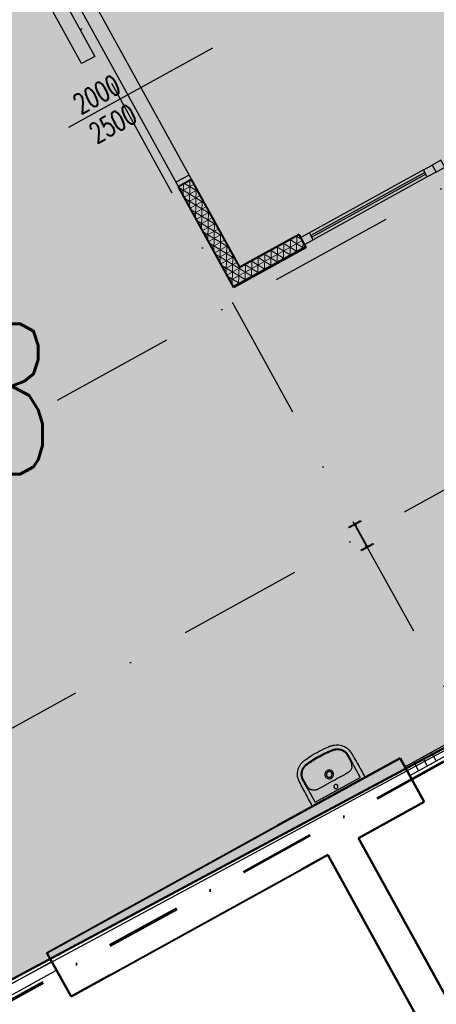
# Model space of a CAD drawing. Header units: millimetres. Extents: x 2886542 to 7567581, y -792623 to 134766.
# Tile 50 of 256: x 4096505 to 4100669, y -407685 to -397846. Entities that reach past the tile are written whole.
import ezdxf

# ---------------------------------------------------------------- set-up
doc = ezdxf.new("R2010")
doc.units = ezdxf.units.MM
doc.linetypes.add('DASHDOT', pattern=[1, 0.5, -0.25, 0, -0.25])
doc.linetypes.add('DASHDOTX2', pattern=[50.8, 25.4, -12.7, 0, -12.7])
for name, color, linetype in [('IN_BP_BOURACI PRACE', 40, 'Continuous'), ('IN_C_OSA', 6, 'DASHDOT'), ('IN_NS_VYPLNE OTVORU', 16, 'Continuous'), ('IN_TEXT', 7, 'Continuous'), ('IN_VYPLNE OTVORU', 151, 'Continuous'), ('KATASTR', 7, 'Continuous'), ('požárničina', 10, 'Continuous')]:
    doc.layers.add(name, color=color, linetype=linetype)
for name, color, linetype, lineweight in [('IN_C_TLUSTA', 5, 'Continuous', 50), ('IN_NS_TLUSTA', 1, 'Continuous', 40), ('IN_SLOUPY', 134, 'Continuous', 30), ('IN_SRAFY', 8, 'Continuous', 9)]:
    doc.layers.add(name, color=color, linetype=linetype, lineweight=lineweight)
doc.styles.add('KOTY', font='SIMPLEX.SHX', dxfattribs={"width": 0.7})
doc.styles.add('ROMAND', font='romand.shx', dxfattribs={"width": 0.85})
doc.dimstyles.new('IP 1_100', dxfattribs={"dimscale": 100, "dimtxt": 2.5, "dimasz": 2, "dimexe": 1, "dimexo": 5, "dimgap": 1, "dimtad": 1, "dimdec": 0, "dimzin": 0, "dimdsep": 46, "dimtxsty": 'ROMAND', "dimblk": 'ARCHTICK', "dimcen": 0.09, "dimdle": 1, "dimclrd": 256, "dimclre": 256, "dimclrt": 7, "dimadec": 0, "dimazin": 0, "dimtfac": 1, "dimtdec": 0, "dimtix": 1, "dimtmove": 2, "dimatfit": 3, "dimldrblk": 'OBLIQUE', "dimfxl": 0, "dimtolj": 1, "dimtzin": 0, "dimarcsym": 0})

# ---------------------------------------------------------------- blocks, each defined once
blk = doc.blocks.new('_ArchTick')
at = {"color": 0, "linetype": 'ByBlock', "const_width": 0.15}
blk.add_lwpolyline([(-0.5, -0.5), (0.5, 0.5)], dxfattribs=at)
blk = doc.blocks.new('nástrojárna')
at = {"layer": 'IN_SRAFY'}
h = blk.add_hatch(dxfattribs=at)
h.set_pattern_fill('NET3', color=250, scale=20)
h.set_pattern_definition([(0, (3839988.67, -612971.37), (0, 63.5), []), (60, (3839988.67, -612971.37), (-54.992613, 31.75), []), (120, (3839988.67, -612971.37), (-54.992613, -31.75), [])])
h.paths.add_polyline_path([(4177749.1, -602543.7), (4177599.1, -602543.7), (4177599.1, -603693.7), (4178424.1, -603693.7), (4178424.1, -603543.7), (4177749.1, -603543.7)])
at = {"color": 250}
for p, q in [((4175828.2, -608589.9), (4175828.2, -608459)), ((4175839, -608459), (4175839, -608459)), ((4176340.1, -608459), (4176340.1, -608589.9)), ((4175920.4, -608490.5), (4175920.4, -608490.5)), ((4176247.9, -608490.5), (4176247.9, -608490.5)), ((4176371.4, -608613.7), (4175796.9, -608613.7)), ((4175828.2, -608589.9), (4176340.1, -608589.9))]:
    blk.add_line(p, q, dxfattribs=at)
for centre, radius, start, end in [((4176039.1, -608406.9), 213.6, 182.2856, 183.99223), ((4172911.9, -608625.2), 2921.3, 3.53367, 3.99223), ((4175934.8, -608411.3), 100.7, 182.34596, 185.77869), ((4175913.6, -608413.5), 79.3, 185.77869, 201.78509), ((4175901.4, -608418.3), 66.2, 201.78509, 213.21716), ((4176083.4, -608415.4), 43.2, 180.03382, 192.5663), ((4176084.9, -608415.4), 43.2, 347.42167, 359.97821), ((4176261.7, -608415.6), 72, 327.24647, 337.75128), ((4176258.9, -608414.5), 75, 337.75128, 354.68493), ((4176196.3, -608408.7), 137.9, 354.68493, 357.19041), ((4178523.2, -608577), 2186.5, 175.93072, 176.54338), ((4176146.8, -608407.9), 195.9, 355.93072, 357.79145), ((4176063.4, -617068.7), 8579.1, 89.8615, 90.12365), ((4176102.8, -600783.5), 7706.2, 269.8615, 270.15334)]:
    blk.add_arc(centre, radius, start, end, dxfattribs=at)
for points, degree, knots in [([(4175784.3, -608589.9), (4175784.4, -608563.7), (4175784.9, -608510.2), (4175785.7, -608441.3), (4175786.5, -608393.2), (4175787.1, -608365.2), (4175787.4, -608350), (4175787.6, -608337.3), (4175787.8, -608330.6), (4175788.1, -608325), (4175789.4, -608308.8), (4175795.7, -608280.5), (4175813, -608247.6), (4175834.2, -608222.5), (4175856.2, -608203.9), (4175881, -608189), (4175902.9, -608180.4), (4175920.7, -608175.7), (4175932.1, -608173.6), (4175942, -608172.4), (4175950.4, -608171.4), (4175963.6, -608169.9), (4176008.2, -608165.6), (4176050, -608163.7), (4176084.1, -608163.7)], 3, [624.329372, 624.329372, 624.329372, 624.329372, 702.954481, 784.872453, 830.951627, 847.339519, 869.099473, 876.286618, 885.594721, 889.203185, 893.06913, 934.29152, 975.506743, 1003.663293, 1032.591568, 1061.523462, 1090.200355, 1103.007356, 1116.545068, 1124.93032, 1133.080278, 1141.824147, 1164.862029, 1267.315864, 1267.315864, 1267.315864, 1267.315864]), ([(4176084.1, -608163.7), (4176118.3, -608163.7), (4176160.1, -608165.6), (4176204.7, -608169.9), (4176217.9, -608171.4), (4176226.3, -608172.4), (4176236.2, -608173.6), (4176247.6, -608175.7), (4176265.4, -608180.4), (4176287.3, -608189), (4176312.1, -608203.9), (4176334, -608222.5), (4176355.3, -608247.6), (4176372.6, -608280.5), (4176378.9, -608308.8), (4176380.2, -608325), (4176380.5, -608330.6), (4176380.7, -608337.3), (4176380.9, -608350), (4176381.2, -608365.2), (4176381.8, -608393.2), (4176382.6, -608441.3), (4176383.4, -608510.2), (4176383.7, -608563.7), (4176384, -608589.9)], 3, [-642.986491, -642.986491, -642.986491, -642.986491, -540.532657, -517.494775, -508.750906, -500.600948, -492.215696, -478.677984, -465.870983, -437.194089, -408.262196, -379.333921, -351.177371, -309.962147, -268.739757, -264.873812, -261.265349, -251.957246, -244.770101, -223.010147, -206.622255, -160.54308, -78.625109, 0, 0, 0, 0]), ([(4175825.7, -608415.4), (4175825.6, -608413.5), (4175825.6, -608409.3), (4175825.6, -608404.3), (4175825.5, -608397.6), (4175825.5, -608391.1), (4175825.4, -608378.8), (4175825.3, -608368.3), (4175825.3, -608358.1), (4175825.3, -608351.7), (4175825.3, -608344.9), (4175825.4, -608338.3), (4175825.5, -608331.9), (4175825.8, -608325.5), (4175826.8, -608316.2), (4175829.2, -608303.5), (4175834.7, -608287.5), (4175843.5, -608271.3), (4175855.2, -608256.2), (4175872.7, -608239.5), (4175892.8, -608227), (4175912.1, -608219.5), (4175923, -608216.5), (4175930.5, -608214.9), (4175936.9, -608213.9), (4175948.3, -608212.5), (4175971.5, -608209.9), (4176018.3, -608205.8), (4176058.1, -608204.4), (4176084.1, -608204.5)], 3, [175.048841, 175.048841, 175.048841, 175.048841, 180.891155, 187.66553, 190.097243, 200.971297, 207.107662, 226.924402, 232.691241, 237.690518, 245.872119, 253.117634, 257.691167, 265.085682, 272.24233, 285.758915, 303.884333, 322.571574, 341.132044, 360.794246, 394.866598, 411.87741, 422.527365, 428.832371, 434.893076, 441.844009, 463.483086, 504.881463, 582.882709, 582.882709, 582.882709, 582.882709]), ([(4175834.3, -608415.4), (4175834.2, -608413.6), (4175834.1, -608410.4), (4175834.1, -608405.4), (4175834.1, -608397.4), (4175834, -608389), (4175834, -608378.6), (4175833.9, -608369.6), (4175833.9, -608356.9), (4175833.9, -608344.6), (4175833.9, -608333.5), (4175834.3, -608326.1), (4175835.1, -608317.9), (4175837.3, -608306.1), (4175842.3, -608291.1), (4175850.7, -608275.5), (4175861.7, -608261.4), (4175878.3, -608245.7), (4175895.5, -608235.1), (4175910.3, -608229.1), (4175918.6, -608226.3), (4175925.5, -608224.4), (4175932.6, -608223), (4175938.7, -608222.1), (4175946.3, -608221.1), (4175955.8, -608220), (4175976.3, -608217.9), (4176019.2, -608214.2), (4176058.3, -608212.9), (4176084.1, -608212.9)], 3, [979.515725, 979.515725, 979.515725, 979.515725, 984.998793, 989.193783, 994.506217, 1008.836262, 1014.564091, 1025.67181, 1035.775102, 1052.873813, 1062.576161, 1068.957794, 1075.078432, 1087.407323, 1104.896786, 1122.232394, 1140.496235, 1158.413781, 1190.38659, 1200.50569, 1206.374096, 1216.605643, 1222.213255, 1228.037047, 1234.961214, 1245.092548, 1256.793198, 1296.845648, 1374.248337, 1374.248337, 1374.248337, 1374.248337]), ([(4176084.1, -608204.5), (4176110.1, -608204.5), (4176149.9, -608205.8), (4176196.8, -608209.9), (4176220, -608212.5), (4176231.4, -608213.9), (4176237.8, -608214.9), (4176245.3, -608216.5), (4176256.2, -608219.5), (4176275.5, -608227), (4176295.6, -608239.5), (4176313.1, -608256.2), (4176324.8, -608271.3), (4176333.6, -608287.5), (4176339, -608303.5), (4176341.5, -608316.2), (4176342.5, -608325.5), (4176342.8, -608331.9), (4176342.9, -608338.3), (4176343, -608344.9), (4176343, -608351.7), (4176343, -608358.1), (4176343, -608368.3), (4176342.9, -608378.8), (4176342.8, -608391.1), (4176342.7, -608397.6), (4176342.7, -608404.3), (4176342.7, -608409.3), (4176342.7, -608413.5), (4176342.6, -608415.4)], 3, [582.882709, 582.882709, 582.882709, 582.882709, 660.883955, 702.282331, 723.921408, 730.872341, 736.933047, 743.238052, 753.888008, 770.898819, 804.971172, 824.633373, 843.193843, 861.881084, 880.006503, 893.523087, 900.679736, 908.07425, 912.647783, 919.893298, 928.074899, 933.074176, 938.841015, 958.657755, 964.79412, 975.668174, 978.099887, 984.874262, 990.716576, 990.716576, 990.716576, 990.716576]), ([(4176084.1, -608212.9), (4176109.9, -608212.9), (4176149.1, -608214.2), (4176192, -608217.9), (4176212.5, -608220), (4176222, -608221.1), (4176229.6, -608222.1), (4176235.7, -608223), (4176242.7, -608224.4), (4176249.7, -608226.3), (4176258, -608229.1), (4176272.8, -608235.1), (4176290, -608245.7), (4176306.6, -608261.4), (4176317.6, -608275.5), (4176326, -608291.1), (4176331, -608306.1), (4176333.2, -608317.9), (4176334, -608326.1), (4176334.4, -608333.5), (4176334.4, -608344.6), (4176334.4, -608356.9), (4176334.4, -608369.6), (4176334.3, -608378.6), (4176334.3, -608389), (4176334.2, -608397.4), (4176334.2, -608405.4), (4176334.2, -608410.4), (4176334.1, -608413.6), (4176334, -608415.4)], 3, [0, 0, 0, 0, 77.402688, 117.455139, 129.155789, 139.287123, 146.21129, 152.035082, 157.642694, 167.874241, 173.742647, 183.861746, 215.834556, 233.752102, 252.015943, 269.351551, 286.841014, 299.169905, 305.290543, 311.672176, 321.374524, 338.473235, 348.576526, 359.684246, 365.412075, 379.74212, 385.054554, 389.249544, 394.732611, 394.732611, 394.732611, 394.732611]), ([(4176084.1, -608372), (4176078.4, -608372), (4176069.7, -608373.7), (4176059.5, -608379.1), (4176050.5, -608386.4), (4176044.1, -608396), (4176040.7, -608407), (4176040.2, -608412.6), (4176040.2, -608415.4)], 3, [-68.665418, -68.665418, -68.665418, -68.665418, -51.296816, -42.590342, -34.181869, -16.861064, -8.510528, 0, 0, 0, 0]), ([(4176128.1, -608415.4), (4176128.1, -608412.6), (4176127.5, -608407), (4176124.2, -608396), (4176117.8, -608386.4), (4176108.8, -608379.1), (4176098.6, -608373.7), (4176089.9, -608372), (4176084.1, -608372)], 3, [137.337116, 137.337116, 137.337116, 137.337116, 145.847644, 154.19818, 171.518985, 179.927458, 188.633932, 206.002534, 206.002534, 206.002534, 206.002534]), ([(4175920.4, -608490.5), (4175917.7, -608490.4), (4175912.6, -608490), (4175903.9, -608489.3), (4175894.9, -608488.1), (4175885.5, -608485.7), (4175876.6, -608482.1), (4175867.8, -608477), (4175859.4, -608470.5), (4175852, -608463), (4175847.9, -608457.5), (4175846, -608454.6)], 3, [850.913163, 850.913163, 850.913163, 850.913163, 858.963388, 866.231581, 877.085686, 886.260054, 895.260314, 905.875022, 916.564351, 927.072225, 937.310546, 937.310546, 937.310546, 937.310546]), ([(4176041.2, -608424.8), (4176042.3, -608429.6), (4176046.1, -608438.8), (4176056, -608449.9), (4176067, -608456), (4176076.7, -608458.5), (4176081.7, -608458.9), (4176084.1, -608458.9)], 3, [9.459226, 9.459226, 9.459226, 9.459226, 24.117237, 38.862114, 53.669389, 61.303478, 68.668558, 68.668558, 68.668558, 68.668558]), ([(4176084.1, -608387.1), (4176082.2, -608387.1), (4176078.4, -608387.5), (4176073.1, -608389.2), (4176068.1, -608391.8), (4176063.8, -608395.2), (4176060.3, -608399.5), (4176056.7, -608406.1), (4176055.5, -608411.7), (4176055.5, -608415.5)], 3, [0, 0, 0, 0, 5.771404, 11.358994, 16.760694, 22.424371, 27.849839, 33.48032, 44.736035, 44.736035, 44.736035, 44.736035]), ([(4176055.5, -608415.5), (4176055.5, -608417.4), (4176055.9, -608421.1), (4176057.6, -608426.5), (4176060.3, -608431.4), (4176063.8, -608435.6), (4176068.1, -608439.1), (4176074.7, -608442.6), (4176080.4, -608443.7), (4176084.1, -608443.7)], 3, [44.736035, 44.736035, 44.736035, 44.736035, 50.403646, 55.91951, 61.571197, 67.020032, 72.442686, 78.078755, 89.405769, 89.405769, 89.405769, 89.405769]), ([(4176112.8, -608415.5), (4176112.8, -608411.7), (4176111.6, -608406.1), (4176108, -608399.5), (4176104.4, -608395.2), (4176100.2, -608391.8), (4176095.2, -608389.2), (4176089.9, -608387.5), (4176086.1, -608387.1), (4176084.1, -608387.1)], 3, [134.075503, 134.075503, 134.075503, 134.075503, 145.331218, 150.961699, 156.387167, 162.050844, 167.452544, 173.040134, 178.811538, 178.811538, 178.811538, 178.811538]), ([(4176084.1, -608443.7), (4176087.9, -608443.7), (4176093.6, -608442.6), (4176100.2, -608439.1), (4176104.5, -608435.6), (4176108, -608431.4), (4176110.7, -608426.5), (4176112.4, -608421.1), (4176112.8, -608417.4), (4176112.8, -608415.5)], 3, [89.405769, 89.405769, 89.405769, 89.405769, 100.732783, 106.368852, 111.791506, 117.240341, 122.892028, 128.407892, 134.075503, 134.075503, 134.075503, 134.075503]), ([(4176084.1, -608458.9), (4176086.6, -608458.9), (4176091.6, -608458.5), (4176101.3, -608456), (4176112.3, -608449.9), (4176122.2, -608438.8), (4176126, -608429.6), (4176127.1, -608424.8)], 3, [68.668558, 68.668558, 68.668558, 68.668558, 76.033638, 83.667727, 98.475003, 113.219879, 127.877891, 127.877891, 127.877891, 127.877891]), ([(4176322.3, -608454.6), (4176320.4, -608457.5), (4176316.3, -608463), (4176308.9, -608470.5), (4176300.5, -608477), (4176291.7, -608482.1), (4176282.8, -608485.7), (4176273.4, -608488.1), (4176264.4, -608489.3), (4176255.7, -608490), (4176250.6, -608490.4), (4176247.9, -608490.5)], 3, [436.937791, 436.937791, 436.937791, 436.937791, 447.176112, 457.683986, 468.373315, 478.988023, 487.988283, 497.162651, 508.016755, 515.284948, 523.335174, 523.335174, 523.335174, 523.335174]), ([(4176044.9, -608489.6), (4176032.5, -608489.7), (4176015.8, -608489.7), (4175989.7, -608490.3), (4175971.2, -608490.9), (4175951.5, -608491.2), (4175938.5, -608491.1), (4175927.9, -608490.9), (4175922.8, -608490.6), (4175920.4, -608490.5)], 3, [726.376125, 726.376125, 726.376125, 726.376125, 763.622224, 776.430836, 804.676477, 819.055623, 835.490807, 843.719456, 850.904433, 850.904433, 850.904433, 850.904433]), ([(4176084.1, -608533.5), (4176081.5, -608533.5), (4176076.1, -608534.6), (4176069.3, -608539.1), (4176064.7, -608545.8), (4176063.1, -608553.8), (4176064.7, -608561.8), (4176069.2, -608568.6), (4176076.1, -608573.1), (4176081.4, -608574.2), (4176084.1, -608574.2)], 3, [0, 0, 0, 0, 8.041153, 16.003729, 24.145465, 32.059, 40.064065, 48.100306, 56.065262, 64.20975, 64.20975, 64.20975, 64.20975]), ([(4176084.1, -608574.2), (4176086.9, -608574.2), (4176092.2, -608573.1), (4176099.1, -608568.6), (4176103.6, -608561.8), (4176105.2, -608553.8), (4176103.6, -608545.8), (4176099, -608539.1), (4176092.2, -608534.6), (4176086.8, -608533.5), (4176084.1, -608533.5)], 3, [64.20975, 64.20975, 64.20975, 64.20975, 72.354238, 80.319194, 88.355435, 96.3605, 104.274035, 112.415771, 120.378347, 128.4195, 128.4195, 128.4195, 128.4195]), ([(4176247.9, -608490.5), (4176245.5, -608490.6), (4176240.4, -608490.9), (4176229.8, -608491.1), (4176216.7, -608491.2), (4176197.1, -608490.9), (4176178.6, -608490.3), (4176152.5, -608489.7), (4176135.8, -608489.6), (4176123.4, -608489.6)], 3, [523.343903, 523.343903, 523.343903, 523.343903, 530.528881, 538.757529, 555.192714, 569.57186, 597.8175, 610.626113, 647.872212, 647.872212, 647.872212, 647.872212]), ([(4175784.3, -608613.7), (4175784.1, -608613.7), (4175784.2, -608598.3), (4175784.3, -608589.9)], 1, [600.373143, 600.373143, 600.51024, 615.933195, 624.329372, 624.329372]), ([(4176384, -608589.9), (4176384.1, -608598.3), (4176384.1, -608613.7), (4176384, -608613.7)], 1, [0, 0, 8.396177, 23.819133, 23.95623, 23.95623])]:
    blk.add_open_spline(points, degree=degree, knots=knots, dxfattribs=at)
for points, degree in [([(4175828.2, -608459), (4175828.2, -608458.1), (4175828.2, -608456.2), (4175828.1, -608453.5), (4175827.9, -608450.7), (4175827.8, -608447.9), (4175827.6, -608446.1), (4175827.6, -608445.1)], 3), ([(4176340.7, -608445.1), (4176340.6, -608446.1), (4176340.5, -608447.9), (4176340.4, -608450.7), (4176340.2, -608453.5), (4176340.1, -608456.2), (4176340.1, -608458.1), (4176340.1, -608459)], 3), ([(4175796.9, -608613.7), (4175793.5, -608613.7), (4175790.1, -608613.7), (4175783.6, -608613.7), (4175783.9, -608613.7), (4175784.3, -608613.7)], 5), ([(4176384, -608613.7), (4176384.4, -608613.7), (4176384.7, -608613.7), (4176378.2, -608613.7), (4176374.8, -608613.7), (4176371.4, -608613.7)], 5)]:
    blk.add_open_spline(points, degree=degree, dxfattribs=at)
at = {"layer": 'IN_BP_BOURACI PRACE', "color": 250}
blk.add_line((4172754.1, -608613.7), (4175384.1, -608613.7), dxfattribs=at)
at = {"layer": 'IN_C_OSA', "color": 250, "ltscale": 2500}
for p, q in [((4177514.1, -620069.9), (4177514.1, -594801.1)), ((4135508.2, -603828.7), (4196081.4, -603828.7)), ((4135508.2, -606478.7), (4196081.4, -606478.7))]:
    blk.add_line(p, q, dxfattribs=at)
at = {"layer": 'IN_C_TLUSTA', "color": 250}
for p, q in [((4172754.1, -608613.7), (4172754.1, -609113.7)), ((4175384.1, -608613.7), (4176784.1, -608613.7)), ((4176784.1, -608613.7), (4176784.1, -609113.7)), ((4172754.1, -609113.7), (4173204.1, -609113.7)), ((4175384.1, -609113.7), (4175684.1, -609113.7)), ((4175684.1, -609113.7), (4175684.1, -616813.7)), ((4176034.1, -609113.7), (4176784.1, -609113.7)), ((4176034.1, -609113.7), (4176034.1, -613923.7))]:
    blk.add_line(p, q, dxfattribs=at)
at = {"layer": 'IN_NS_TLUSTA', "color": 250}
for p, q in [((4177599.1, -603693.7), (4177599.1, -602543.7)), ((4177749.1, -602543.7), (4177599.1, -602543.7)), ((4177749.1, -603543.7), (4177749.1, -602543.7)), ((4178424.1, -603543.7), (4177749.1, -603543.7)), ((4178424.1, -603693.7), (4178424.1, -603543.7)), ((4178424.1, -603693.7), (4177599.1, -603693.7)), ((4172754.1, -608613.7), (4175384.1, -608613.7)), ((4173204.1, -609113.7), (4175384.1, -609113.7))]:
    blk.add_line(p, q, dxfattribs=at)
at = {"layer": 'IN_NS_VYPLNE OTVORU', "color": 250}
for p, q in [((4177599.1, -600443.7), (4177599.1, -602543.7)), ((4177749.1, -600443.7), (4177749.1, -602543.7)), ((4177749.1, -602493.7), (4177599.1, -602493.7)), ((4179824.1, -603578.7), (4178474.1, -603578.7)), ((4179824.1, -603608.7), (4178524.1, -603608.7)), ((4179824.1, -603628.7), (4178524.1, -603628.7)), ((4179824.1, -603658.7), (4178524.1, -603658.7))]:
    blk.add_line(p, q, dxfattribs=at)
for points in [[(4177344.9, -598999.4), (4177494.9, -598999.4), (4177494.9, -600999.4), (4177344.9, -600999.4)], [(4178524.1, -603578.7), (4178424.1, -603578.7), (4178424.1, -603658.7), (4178524.1, -603658.7)], [(4179824.1, -603578.7), (4179924.1, -603578.7), (4179924.1, -603658.7), (4179824.1, -603658.7)], [(4180024.1, -603578.7), (4179924.1, -603578.7), (4179924.1, -603658.7), (4180024.1, -603658.7)]]:
    blk.add_lwpolyline(points, close=True, dxfattribs=at)
at = {"layer": 'IN_SLOUPY', "color": 250}
blk.add_lwpolyline([(4177510.8, -606588.5), (4177510.8, -606368.9, 0.414214), (4177495.8, -606353.9), (4177446.6, -606353.9), (4177446.6, -606343.7), (4177581.6, -606343.7), (4177581.6, -606353.9), (4177532.4, -606353.9, 0.414214), (4177517.4, -606368.9), (4177517.4, -606588.5, 0.414214), (4177532.4, -606603.5), (4177581.6, -606603.5), (4177581.6, -606613.7), (4177446.6, -606613.7), (4177446.6, -606603.5), (4177495.8, -606603.5, 0.414214)], format="xyb", close=True, dxfattribs=at)
at = {"layer": 'IN_TEXT', "color": 250, "linetype": 'ByBlock'}
blk.add_line((4176928.8, -601493.7), (4178569.5, -601493.7), dxfattribs=at)
at = {"layer": 'IN_VYPLNE OTVORU', "color": 250}
for p, q in [((4171654.1, -608713.7), (4172754.1, -608713.7)), ((4176784.1, -608713.7), (4178234.1, -608713.7)), ((4176784.1, -608713.7), (4176784.1, -608813.7)), ((4176884.1, -608713.7), (4176884.1, -608813.7)), ((4176984.1, -608713.7), (4176984.1, -608813.7)), ((4177084.1, -608713.7), (4177084.1, -608813.7)), ((4171654.1, -608813.7), (4172754.1, -608813.7)), ((4176784.1, -608813.7), (4178234.1, -608813.7))]:
    blk.add_line(p, q, dxfattribs=at)
at = {"layer": 'požárničina', "linetype": 'DASHDOTX2', "lineweight": 60, "ltscale": 30}
blk.add_line((4187818, -608856.1), (4162866.3, -608856.1), dxfattribs=at)
at = {"layer": 'IN_TEXT', "color": 250, "linetype": 'ByBlock', "insert": (4176963, -601241.7), "char_height": 200, "width": 827.5, "attachment_point": 1, "style": 'KOTY'}
blk.add_mtext('{\\W0.923355; }2000\\P{\\W0.923355; }2500', dxfattribs=at)

msp = doc.modelspace()

# ---------------------------------------------------------------- hatches: boundary and pattern name
at = {"layer": 'požárničina', "linetype": 'Continuous', "lineweight": 50}
msp.add_hatch(color=253, dxfattribs=at).paths.add_polyline_path([(4109887.3, -400228.7), (4108664.5, -397913.3), (4115859.9, -394061.3), (4111429.4, -386112.6), (4059012.7, -415000.5), (4066181.9, -428392.2), (4069056.2, -433761.2), (4079494.5, -428173.1), (4094261.6, -420267.5), (4089405, -411195.7)])

# ---------------------------------------------------------------- linework, layer by layer
at = {"layer": 'IN_NS_TLUSTA'}
msp.add_lwpolyline([(4059012.7, -415000.5), (4066181.9, -428392.2), (4069056.2, -433761.2), (4079494.5, -428173.1), (4094261.6, -420267.5), (4089405, -411195.7), (4109887.3, -400228.7), (4108664.5, -397913.3), (4115859.9, -394061.3), (4111429.4, -386112.6)], close=True, dxfattribs=at)
at = {"layer": 'KATASTR'}
msp.add_line((4092197.6, -409753.4), (4110044.1, -400144.3), dxfattribs=at)
at = {"layer": 'KATASTR', "color": 7, "lineweight": 50}
msp.add_line((4089405, -411195.7), (4109888, -400230.1), dxfattribs=at)

# ---------------------------------------------------------------- block references
at = {"layer": 'požárničina', "color": 1, "linetype": 'Continuous', "lineweight": 50, "rotation": 28.85998199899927}
msp.add_blockref('nástrojárna', (148512.4, -1888211), dxfattribs=at)

# ---------------------------------------------------------------- texts
at = {"layer": 'KATASTR', "insert": (4092280, -400886.2), "char_height": 1500, "width": 486.766, "attachment_point": 1, "style": 'KOTY'}
msp.add_mtext('319/8', dxfattribs=at)

# ---------------------------------------------------------------- leaders
at = {"layer": 'IN_TEXT'}
msp.add_leader([(4089805.5, -404723.9), (4105052.5, -424824), (4119627.8, -424824)], dimstyle='IP 1_100', override={"dimasz": 35, "dimtad": 0}, dxfattribs=at)

doc.saveas('drawing.dxf')
